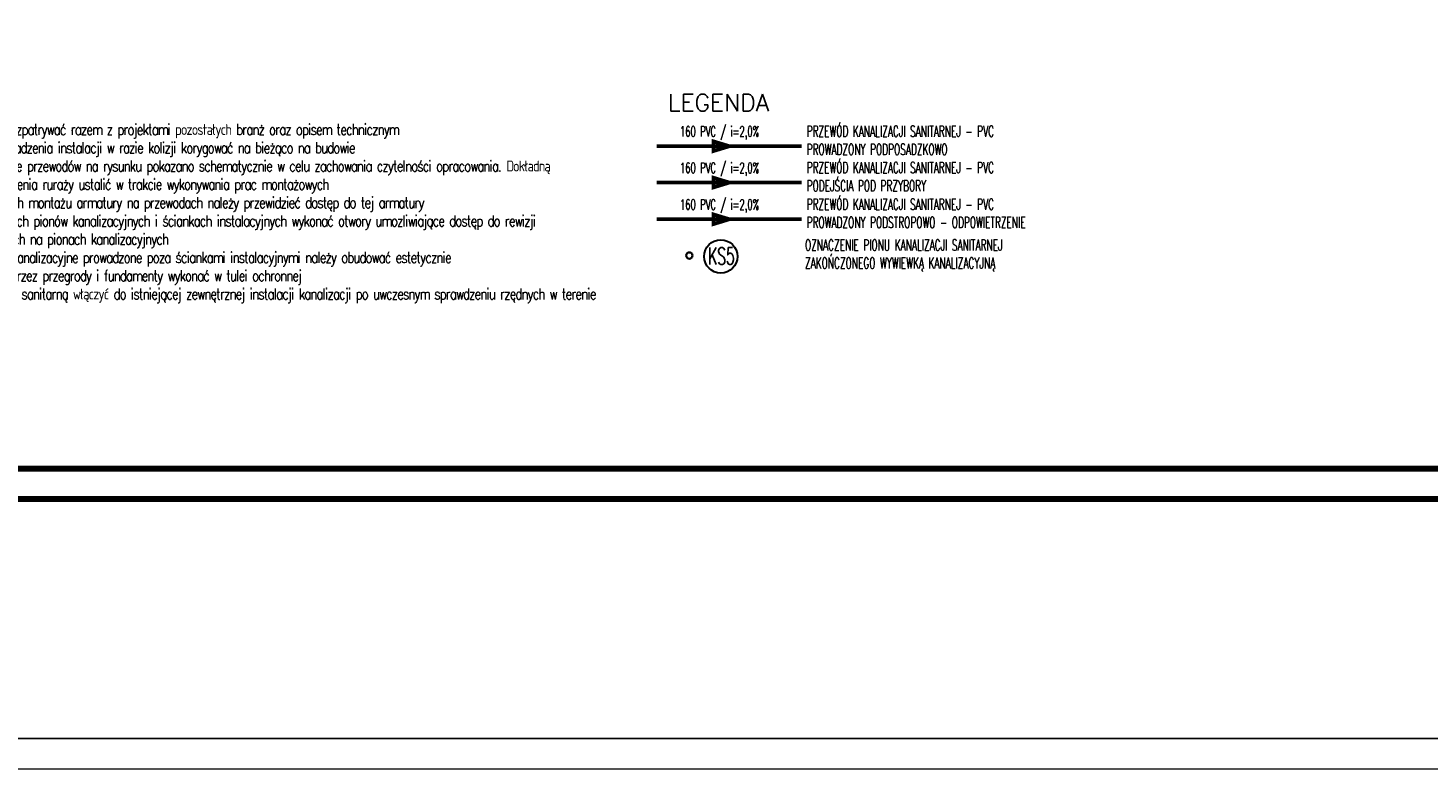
# Model space of a CAD drawing. Header units: millimetres. Extents: x 3698380 to 4312681, y 679670 to 844285.
# Tile 47 of 100: x 3964475 to 3987465, y 766619 to 778783. Entities that reach past the tile are written whole.
import ezdxf
from ezdxf.lldxf.tags import DXFTag

# ---------------------------------------------------------------- set-up
doc = ezdxf.new("R2010")
doc.units = ezdxf.units.MM
doc.header["$LTSCALE"] = 10
doc.linetypes.add('ACAD_ISO10W100', pattern=[18, 12, -3, 0, -3])
doc.layers.add('253.Legenda_wodkan$0$6224-P-DG02$0$P-ANNO-TEXT-POL', color=137, linetype='Continuous')
doc.layers.add('__INST_opisy', color=3, linetype='Continuous')
for name, color, linetype, lineweight in [('253.Legenda_wodkan$0$_S_opis', 7, 'Continuous', 18), ('HVAC_KS_odpływowe', 22, 'Continuous', 35), ('HVAC_KS_podposadz', 96, 'DASHED', 60), ('HVAC_KS_podstropowa', 54, 'ACAD_ISO10W100', 35), ('HVAC_opis_woda', 4, 'Continuous', 13), ('IS_Grafika', 7, 'Continuous', 20), ('tabelka', 7, 'Continuous', 9)]:
    doc.layers.add(name, color=color, linetype=linetype, lineweight=lineweight)
doc.styles.add('253.Legenda_wodkan$0$simplex', font='simplex.shx')
doc.styles.add('OPIS1', font='ROMANS.SHX', dxfattribs={"width": 0.8})
tags = doc.linetypes.add('DASHED', pattern=[19.05, 12.7, -6.35]).pattern_tags.tags
tags[6:7] = [DXFTag(74, 4), DXFTag(75, 0), DXFTag(340, '0'), DXFTag(46, 1.0), DXFTag(50, 0.0), DXFTag(44, 0.0), DXFTag(45, 0.0)]
tags[4:5] = [DXFTag(74, 4), DXFTag(75, 0), DXFTag(340, '0'), DXFTag(46, 1.0), DXFTag(50, 0.0), DXFTag(44, 0.0), DXFTag(45, 0.0)]

msp = doc.modelspace()

# ---------------------------------------------------------------- linework, layer by layer
at = {"layer": '__INST_opisy', "ltscale": 2, "const_width": 100}
msp.add_lwpolyline([(3960356, 800750), (4002356, 800750), (4002356, 771050), (3960356, 771050), (3960356, 800750)], dxfattribs=at)
msp.add_lwpolyline([(3960856, 800250), (4001856, 800250), (4001856, 771550), (3960856, 771550)], close=True, dxfattribs=at)
at = {"layer": 'DEFPOINTS'}
msp.add_lwpolyline([(3935140, 767119), (3935140, 825519), (4024140, 825519), (4024140, 767119)], close=True, dxfattribs=at)
at = {"layer": 'HVAC_KS_odpływowe', "const_width": 62.7}
msp.add_lwpolyline([(3977179, 776246), (3974799, 776246)], dxfattribs=at)
msp.add_lwpolyline([(3975731, 776167), (3975731, 776325), (3975990, 776246)], close=True, dxfattribs=at)
at = {"layer": 'HVAC_KS_odpływowe'}
msp.add_circle((3975335, 775048), 51.8, dxfattribs=at)
at = {"layer": 'HVAC_KS_podposadz', "const_width": 62.7}
msp.add_lwpolyline([(3977179, 776843), (3974799, 776843)], dxfattribs=at)
msp.add_lwpolyline([(3975731, 776764), (3975731, 776922), (3975990, 776843)], close=True, dxfattribs=at)
at = {"layer": 'HVAC_KS_podstropowa', "const_width": 62.7}
msp.add_lwpolyline([(3975731, 775565), (3975731, 775723), (3975990, 775644)], close=True, dxfattribs=at)
msp.add_lwpolyline([(3977179, 775644), (3974799, 775644)], dxfattribs=at)
at = {"layer": 'IS_Grafika', "lineweight": 30}
msp.add_circle((3975852, 775034, 0), 274, dxfattribs=at)
at = {"layer": 'tabelka'}
for points in [[(3934640, 766619), (3934640, 826019), (4024640, 826019), (4024640, 766619)], [(3937140, 767119), (3937140, 825519), (4024140, 825519), (4024140, 767119)]]:
    msp.add_lwpolyline(points, close=True, dxfattribs=at)

# ---------------------------------------------------------------- texts
at = {"layer": '253.Legenda_wodkan$0$6224-P-DG02$0$P-ANNO-TEXT-POL', "color": 7, "style": '253.Legenda_wodkan$0$simplex', "width": 0.6}
for s, height, p in [('160 PVC / i=2,0%%% ', 169.67, (3975180, 777000, 0)), ('PRZEWÓD KANALIZACJI SANITARNEJ - PVC', 180, (3977261, 776999, 41)), ('PROWADZONY PODPOSADZKOWO', 180, (3977261, 776701, 41)), ('PRZEWÓD KANALIZACJI SANITARNEJ - PVC', 180, (3977261, 776402, 41)), ('160 PVC / i=2,0%%% ', 169.67, (3975180, 776403, 0)), ('PODEJŚCIA POD PRZYBORY', 180, (3977261, 776104, 41)), ('160 PVC / i=2,0%%% ', 169.67, (3975180, 775801, 0)), ('PRZEWÓD KANALIZACJI SANITARNEJ - PVC', 180, (3977261, 775800, 41)), ('PROWADZONY PODSTROPOWO - ODPOWIETRZENIE', 180, (3977261, 775502, 41)), ('OZNACZENIE PIONU KANALIZACJI SANITARNEJ', 180, (3977234, 775130)), ('ZAKOŃCZONEGO WYWIEWKĄ KANALIZACYJNĄ', 180, (3977234, 774835))]:
    msp.add_text(s, height=height, dxfattribs=at).set_placement(p)
at = {"layer": '253.Legenda_wodkan$0$_S_opis', "style": '253.Legenda_wodkan$0$simplex'}
msp.add_text('LEGENDA', height=282.8, dxfattribs=at).set_placement((3974984, 777416))
at = {"layer": 'HVAC_KS_odpływowe', "color": 0, "style": '253.Legenda_wodkan$0$simplex', "width": 0.6}
msp.add_text('KS5', height=277.2, dxfattribs=at).set_placement((3975645, 774901, 0))
at = {"layer": 'HVAC_opis_woda', "color": 0, "insert": (3963118, 777208), "char_height": 180, "attachment_point": 1, "rotation": 360, "style": 'OPIS1'}
msp.add_mtext_dynamic_manual_height_columns('{\\T0.85;1. Rysunek rozpatrywać razem z projektami pozostałych branż oraz opisem technicznym \\P2. Trasy prowadzenia instalacji w razie kolizji korygować na bieżąco na budowie\\P3. Prowadzenie przewodów na rysunku pokazano schematycznie w celu zachowania czytelności opracowania. Dokładną trasę prowadzenia ruraży ustalić w trakcie wykonywania prac montażowych\\P4. W miejscach montażu armatury na przewodach należy przewidzieć dostęp do tej armatury\\P5. W obudowach pionów kanalizacyjnych i ściankach instalacyjnych wykonać otwory umozliwiające dostęp do rewizji zamontowanych na pionach kanalizacyjnych\\P6. Przewody kanalizacyjne prowadzone poza ściankami instalacyjnymi należy obudować estetycznie\\P7. Przejścia przez przegrody i fundamenty wykonać w tulei ochronnej\\P8. Kanalizację sanitarną włączyć do istniejącej zewnętrznej instalacji kanalizacji po uwczesnym sprawdzeniu rzędnych w terenie}', width=11134.99, gutter_width=11473, heights=[3596], dxfattribs=at)

doc.saveas('drawing.dxf')
